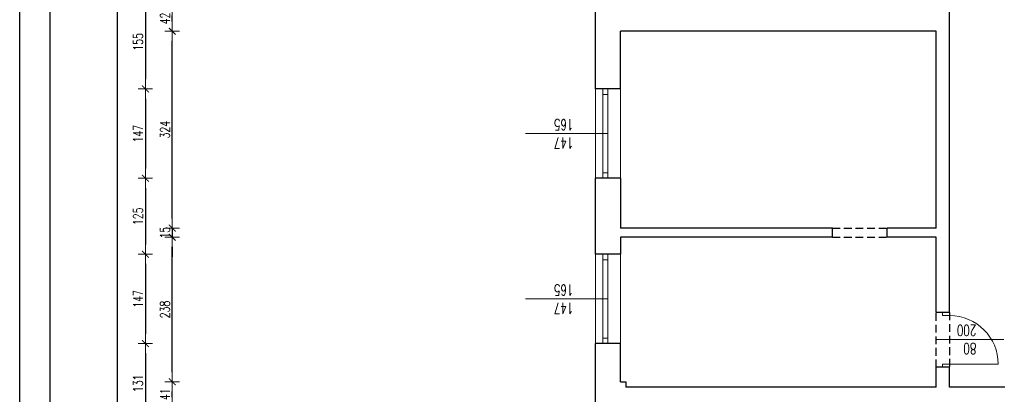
# Model space of a CAD drawing. Header units: millimetres. Extents: x -2948 to 78628, y 64669 to 215420.
# Tile 23 of 256: x 46691 to 48313, y 81781 to 82398. Entities that reach past the tile are written whole.
import ezdxf

# ---------------------------------------------------------------- set-up
doc = ezdxf.new("R2010")
doc.units = ezdxf.units.MM
doc.linetypes.add('HIDDEN', pattern=[9.525, 6.35, -3.175])
for name, color, linetype, lineweight in [('1_OPIS_OKNA', 60, 'Continuous', 13), ('OPIS', 2, 'Continuous', 13), ('POMOC', 1, 'Continuous', 13), ('STOLARKA', 3, 'Continuous', 13), ('WYMIAR', 5, 'Continuous', 13), ('ŚCIANY', 7, 'Continuous', 30)]:
    doc.layers.add(name, color=color, linetype=linetype, lineweight=lineweight)
doc.layers.add('FORMATKA', color=7, linetype='Continuous')
doc.layers.add('pomocnicza', color=4, linetype='Continuous')
doc.styles.add('style2', font='romans.shx', dxfattribs={"width": 0.7})
doc.dimstyles.new('100', dxfattribs={"dimscale": 80, "dimtxt": 0.2, "dimasz": 0.2, "dimexe": 1.25, "dimexo": 0.625, "dimgap": 0.05, "dimtad": 1, "dimdec": 0, "dimdsep": 46, "dimlunit": 6, "dimtxsty": 'style2', "dimblk1": 'TICK', "dimblk2": 'TICK', "dimsah": 1, "dimcen": 0.2, "dimse1": 1, "dimse2": 1, "dimclrd": 256, "dimclrt": 2, "dimadec": 0, "dimazin": 0, "dimtfac": 1, "dimtdec": 0, "dimtix": 1, "dimtmove": 1, "dimatfit": 0, "dimldrblk": 'DOTSMALL', "dimfxl": 1, "dimtolj": 1, "dimtzin": 0, "dimarcsym": 0})

# ---------------------------------------------------------------- blocks, each defined once
blk = doc.blocks.new('G$C88593572')
at = {"layer": 'STOLARKA', "ltscale": 2}
blk.add_line((-85, 22), (-85, 102), dxfattribs=at)
for points in [[(-90, 10), (-90, 22), (-85, 22), (-85, 10)], [(-5, 10), (-5, 22), (0, 22), (0, 10)]]:
    blk.add_lwpolyline(points, close=True, dxfattribs=at)
blk.add_arc((-85, 22), 80, 0, 90, dxfattribs=at)
blk = doc.blocks.new('TICK')
at = {"color": 5}
for p, q in [((-1, 0), (1, 0)), ((0, -0.75), (0, 0.75))]:
    blk.add_line(p, q, dxfattribs=at)
at = {"const_width": 0.1}
blk.add_lwpolyline([(-0.35, -0.35), (0.35, 0.35)], dxfattribs=at)
blk = doc.blocks.new('*D676')
at = {"layer": 'Defpoints', "color": 0, "ltscale": 2, "transparency": 16777216}
for p in [(47585.1, 82438.5), (46898.1, 82283.5), (47585.1, 82283.5)]:
    blk.add_point(p, dxfattribs=at)
at = {"layer": 'WYMIAR', "lineweight": -2, "ltscale": 2, "transparency": 16777216}
blk.add_line((46898.1, 82422.5), (46898.1, 82299.5), dxfattribs=at)
at = {"layer": 'WYMIAR', "lineweight": -2, "ltscale": 2, "transparency": 16777216, "xscale": 16, "yscale": 16, "zscale": 16}
for p, rotation in [((46898.1, 82438.5), 90), ((46898.1, 82283.5), 270)]:
    blk.add_blockref('TICK', p, dxfattribs=dict(at, rotation=rotation))
at = {"layer": 'WYMIAR', "color": 2, "ltscale": 2, "transparency": 16777216, "insert": (46886.1, 82361), "char_height": 16, "attachment_point": 5, "rotation": 90, "style": 'style2'}
blk.add_mtext('\\A1;155', dxfattribs=at)
blk = doc.blocks.new('_DotSmall')
at = {"layer": 'OPIS', "color": 0, "const_width": 0.5}
blk.add_lwpolyline([(-0.0625, 0, 1), (0.0625, 0, 1)], format="xyb", close=True, dxfattribs=at)
blk = doc.blocks.new('*D677')
at = {"layer": 'Defpoints', "color": 0, "ltscale": 2, "transparency": 16777216}
for p in [(47585.1, 82283.5), (46898.1, 82136.5), (47585.1, 82136.5)]:
    blk.add_point(p, dxfattribs=at)
at = {"layer": 'WYMIAR', "lineweight": -2, "ltscale": 2, "transparency": 16777216}
blk.add_line((46898.1, 82267.5), (46898.1, 82152.5), dxfattribs=at)
at = {"layer": 'WYMIAR', "lineweight": -2, "ltscale": 2, "transparency": 16777216, "xscale": 16, "yscale": 16, "zscale": 16}
for p, rotation in [((46898.1, 82283.5), 90), ((46898.1, 82136.5), 270)]:
    blk.add_blockref('TICK', p, dxfattribs=dict(at, rotation=rotation))
at = {"layer": 'WYMIAR', "color": 2, "ltscale": 2, "transparency": 16777216, "insert": (46886.1, 82210), "char_height": 16, "attachment_point": 5, "rotation": 90, "style": 'style2'}
blk.add_mtext('\\A1;147', dxfattribs=at)
blk = doc.blocks.new('*D678')
at = {"layer": 'Defpoints', "color": 0, "ltscale": 2, "transparency": 16777216}
for p in [(47585.1, 82136.5), (46898.1, 82011.5), (47582.1, 82011.5)]:
    blk.add_point(p, dxfattribs=at)
at = {"layer": 'WYMIAR', "lineweight": -2, "ltscale": 2, "transparency": 16777216}
blk.add_line((46898.1, 82120.5), (46898.1, 82027.5), dxfattribs=at)
at = {"layer": 'WYMIAR', "lineweight": -2, "ltscale": 2, "transparency": 16777216, "xscale": 16, "yscale": 16, "zscale": 16}
for p, rotation in [((46898.1, 82136.5), 90), ((46898.1, 82011.5), 270)]:
    blk.add_blockref('TICK', p, dxfattribs=dict(at, rotation=rotation))
at = {"layer": 'WYMIAR', "color": 2, "ltscale": 2, "transparency": 16777216, "insert": (46886.1, 82074), "char_height": 16, "attachment_point": 5, "rotation": 90, "style": 'style2'}
blk.add_mtext('\\A1;125', dxfattribs=at)
blk = doc.blocks.new('*D679')
at = {"layer": 'Defpoints', "color": 0, "ltscale": 2, "transparency": 16777216}
for p in [(47582.1, 82011.5), (46898.1, 81864.5), (47577.8, 81864.5)]:
    blk.add_point(p, dxfattribs=at)
at = {"layer": 'WYMIAR', "lineweight": -2, "ltscale": 2, "transparency": 16777216}
blk.add_line((46898.1, 81995.5), (46898.1, 81880.5), dxfattribs=at)
at = {"layer": 'WYMIAR', "lineweight": -2, "ltscale": 2, "transparency": 16777216, "xscale": 16, "yscale": 16, "zscale": 16}
for p, rotation in [((46898.1, 82011.5), 90), ((46898.1, 81864.5), 270)]:
    blk.add_blockref('TICK', p, dxfattribs=dict(at, rotation=rotation))
at = {"layer": 'WYMIAR', "color": 2, "ltscale": 2, "transparency": 16777216, "insert": (46886.1, 81938), "char_height": 16, "attachment_point": 5, "rotation": 90, "style": 'style2'}
blk.add_mtext('\\A1;147', dxfattribs=at)
blk = doc.blocks.new('*D738')
at = {"layer": 'Defpoints', "color": 0, "ltscale": 2, "transparency": 16777216}
for p in [(47577.8, 81864.5), (46898.1, 81733.5), (47557.7, 81733.5)]:
    blk.add_point(p, dxfattribs=at)
at = {"layer": 'WYMIAR', "lineweight": -2, "ltscale": 2, "transparency": 16777216}
blk.add_line((46898.1, 81848.5), (46898.1, 81749.5), dxfattribs=at)
at = {"layer": 'WYMIAR', "lineweight": -2, "ltscale": 2, "transparency": 16777216, "xscale": 16, "yscale": 16, "zscale": 16}
for p, rotation in [((46898.1, 81864.5), 90), ((46898.1, 81733.5), 270)]:
    blk.add_blockref('TICK', p, dxfattribs=dict(at, rotation=rotation))
at = {"layer": 'WYMIAR', "color": 2, "ltscale": 2, "transparency": 16777216, "insert": (46886.1, 81799), "char_height": 16, "attachment_point": 5, "rotation": 90, "style": 'style2'}
blk.add_mtext('\\A1;131', dxfattribs=at)
blk = doc.blocks.new('*D970')
at = {"layer": 'Defpoints', "color": 0, "ltscale": 2, "transparency": 16777216}
for p in [(47585.1, 82438.5), (46898.1, 82283.5), (47585.1, 82283.5)]:
    blk.add_point(p, dxfattribs=at)
at = {"layer": 'WYMIAR', "lineweight": -2, "ltscale": 2, "transparency": 16777216}
blk.add_line((46898.1, 82422.5), (46898.1, 82299.5), dxfattribs=at)
at = {"layer": 'WYMIAR', "lineweight": -2, "ltscale": 2, "transparency": 16777216, "xscale": 16, "yscale": 16, "zscale": 16}
for p, rotation in [((46898.1, 82438.5), 90), ((46898.1, 82283.5), 270)]:
    blk.add_blockref('TICK', p, dxfattribs=dict(at, rotation=rotation))
at = {"layer": 'WYMIAR', "color": 2, "ltscale": 2, "transparency": 16777216, "insert": (46886.1, 82361), "char_height": 16, "attachment_point": 5, "rotation": 90, "style": 'style2'}
blk.add_mtext('\\A1;155', dxfattribs=at)
blk = doc.blocks.new('*D971')
at = {"layer": 'Defpoints', "color": 0, "ltscale": 2, "transparency": 16777216}
for p in [(47585.1, 82283.5), (46898.1, 82136.5), (47585.1, 82136.5)]:
    blk.add_point(p, dxfattribs=at)
at = {"layer": 'WYMIAR', "lineweight": -2, "ltscale": 2, "transparency": 16777216}
blk.add_line((46898.1, 82267.5), (46898.1, 82152.5), dxfattribs=at)
at = {"layer": 'WYMIAR', "lineweight": -2, "ltscale": 2, "transparency": 16777216, "xscale": 16, "yscale": 16, "zscale": 16}
for p, rotation in [((46898.1, 82283.5), 90), ((46898.1, 82136.5), 270)]:
    blk.add_blockref('TICK', p, dxfattribs=dict(at, rotation=rotation))
at = {"layer": 'WYMIAR', "color": 2, "ltscale": 2, "transparency": 16777216, "insert": (46886.1, 82210), "char_height": 16, "attachment_point": 5, "rotation": 90, "style": 'style2'}
blk.add_mtext('\\A1;147', dxfattribs=at)
blk = doc.blocks.new('*D972')
at = {"layer": 'Defpoints', "color": 0, "ltscale": 2, "transparency": 16777216}
for p in [(47585.1, 82136.5), (46898.1, 82011.5), (47582.1, 82011.5)]:
    blk.add_point(p, dxfattribs=at)
at = {"layer": 'WYMIAR', "lineweight": -2, "ltscale": 2, "transparency": 16777216}
blk.add_line((46898.1, 82120.5), (46898.1, 82027.5), dxfattribs=at)
at = {"layer": 'WYMIAR', "lineweight": -2, "ltscale": 2, "transparency": 16777216, "xscale": 16, "yscale": 16, "zscale": 16}
for p, rotation in [((46898.1, 82136.5), 90), ((46898.1, 82011.5), 270)]:
    blk.add_blockref('TICK', p, dxfattribs=dict(at, rotation=rotation))
at = {"layer": 'WYMIAR', "color": 2, "ltscale": 2, "transparency": 16777216, "insert": (46886.1, 82074), "char_height": 16, "attachment_point": 5, "rotation": 90, "style": 'style2'}
blk.add_mtext('\\A1;125', dxfattribs=at)
blk = doc.blocks.new('*D973')
at = {"layer": 'Defpoints', "color": 0, "ltscale": 2, "transparency": 16777216}
for p in [(47582.1, 82011.5), (46898.1, 81864.5), (47577.8, 81864.5)]:
    blk.add_point(p, dxfattribs=at)
at = {"layer": 'WYMIAR', "lineweight": -2, "ltscale": 2, "transparency": 16777216}
blk.add_line((46898.1, 81995.5), (46898.1, 81880.5), dxfattribs=at)
at = {"layer": 'WYMIAR', "lineweight": -2, "ltscale": 2, "transparency": 16777216, "xscale": 16, "yscale": 16, "zscale": 16}
for p, rotation in [((46898.1, 82011.5), 90), ((46898.1, 81864.5), 270)]:
    blk.add_blockref('TICK', p, dxfattribs=dict(at, rotation=rotation))
at = {"layer": 'WYMIAR', "color": 2, "ltscale": 2, "transparency": 16777216, "insert": (46886.1, 81938), "char_height": 16, "attachment_point": 5, "rotation": 90, "style": 'style2'}
blk.add_mtext('\\A1;147', dxfattribs=at)
blk = doc.blocks.new('*D974')
at = {"layer": 'Defpoints', "color": 0, "ltscale": 2, "transparency": 16777216}
for p in [(47577.8, 81864.5), (46898.1, 81733.5), (47557.7, 81733.5)]:
    blk.add_point(p, dxfattribs=at)
at = {"layer": 'WYMIAR', "lineweight": -2, "ltscale": 2, "transparency": 16777216}
blk.add_line((46898.1, 81848.5), (46898.1, 81749.5), dxfattribs=at)
at = {"layer": 'WYMIAR', "lineweight": -2, "ltscale": 2, "transparency": 16777216, "xscale": 16, "yscale": 16, "zscale": 16}
for p, rotation in [((46898.1, 81864.5), 90), ((46898.1, 81733.5), 270)]:
    blk.add_blockref('TICK', p, dxfattribs=dict(at, rotation=rotation))
at = {"layer": 'WYMIAR', "color": 2, "ltscale": 2, "transparency": 16777216, "insert": (46886.1, 81799), "char_height": 16, "attachment_point": 5, "rotation": 90, "style": 'style2'}
blk.add_mtext('\\A1;131', dxfattribs=at)
blk = doc.blocks.new('*D1005')
at = {"layer": 'Defpoints', "color": 0, "ltscale": 2, "transparency": 16777216}
for p in [(46852.4, 83010.5), (47594.4, 83010.5), (47594.4, 73343.5)]:
    blk.add_point(p, dxfattribs=at)
at = {"layer": 'WYMIAR', "lineweight": -2, "ltscale": 2, "transparency": 16777216}
blk.add_line((46852.4, 73359.5), (46852.4, 82994.5), dxfattribs=at)
at = {"layer": 'WYMIAR', "lineweight": -2, "ltscale": 2, "transparency": 16777216, "xscale": 16, "yscale": 16, "zscale": 16}
for p, rotation in [((46852.4, 83010.5), 90.00020786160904), ((46852.4, 73343.5), 270.0002078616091)]:
    blk.add_blockref('TICK', p, dxfattribs=dict(at, rotation=rotation))
at = {"layer": 'WYMIAR', "color": 2, "ltscale": 2, "transparency": 16777216, "insert": (46839.9, 78177), "char_height": 16, "attachment_point": 5, "rotation": 90.0002, "style": 'style2'}
blk.add_mtext('\\A1;9\xa0667', dxfattribs=at)
blk = doc.blocks.new('*D1068')
at = {"layer": 'Defpoints', "color": 0, "ltscale": 2, "transparency": 16777216}
for p in [(46942.4, 81801.5), (47680.6, 81801.5), (47680.6, 81760.5)]:
    blk.add_point(p, dxfattribs=at)
at = {"layer": 'WYMIAR', "lineweight": -2, "ltscale": 2, "transparency": 16777216}
blk.add_line((46942.4, 81776.5), (46942.4, 81785.5), dxfattribs=at)
at = {"layer": 'WYMIAR', "lineweight": -2, "ltscale": 2, "transparency": 16777216, "xscale": 16, "yscale": 16, "zscale": 16}
for p, rotation in [((46942.4, 81801.5), 90), ((46942.4, 81760.5), 270)]:
    blk.add_blockref('TICK', p, dxfattribs=dict(at, rotation=rotation))
at = {"layer": 'WYMIAR', "color": 2, "ltscale": 2, "transparency": 16777216, "insert": (46930.4, 81781), "char_height": 16, "attachment_point": 5, "rotation": 90, "style": 'style2'}
blk.add_mtext('\\A1;41', dxfattribs=at)
blk = doc.blocks.new('*D1069')
at = {"layer": 'Defpoints', "color": 0, "ltscale": 2, "transparency": 16777216}
for p in [(46942.4, 82039.5), (47679.2, 82039.5), (47679.2, 81801.5)]:
    blk.add_point(p, dxfattribs=at)
at = {"layer": 'WYMIAR', "lineweight": -2, "ltscale": 2, "transparency": 16777216}
blk.add_line((46942.4, 81817.5), (46942.4, 82023.5), dxfattribs=at)
at = {"layer": 'WYMIAR', "lineweight": -2, "ltscale": 2, "transparency": 16777216, "xscale": 16, "yscale": 16, "zscale": 16}
for p, rotation in [((46942.4, 82039.5), 90), ((46942.4, 81801.5), 270)]:
    blk.add_blockref('TICK', p, dxfattribs=dict(at, rotation=rotation))
at = {"layer": 'WYMIAR', "color": 2, "ltscale": 2, "transparency": 16777216, "insert": (46930.4, 81920.5), "char_height": 16, "attachment_point": 5, "rotation": 90, "style": 'style2'}
blk.add_mtext('\\A1;238', dxfattribs=at)
blk = doc.blocks.new('*D1070')
at = {"layer": 'Defpoints', "color": 0, "ltscale": 2, "transparency": 16777216}
for p in [(47680.6, 82054.5), (46942.4, 82039.5), (47680.6, 82039.5)]:
    blk.add_point(p, dxfattribs=at)
at = {"layer": 'WYMIAR', "lineweight": -2, "ltscale": 2, "transparency": 16777216}
for p, q in [((46942.4, 82070.5), (46942.4, 82086.5)), ((46942.4, 82054.5), (46942.4, 82039.5)), ((46942.4, 82023.5), (46942.4, 82007.5))]:
    blk.add_line(p, q, dxfattribs=at)
at = {"layer": 'WYMIAR', "lineweight": -2, "ltscale": 2, "transparency": 16777216, "xscale": 16, "yscale": 16, "zscale": 16}
for p, rotation in [((46942.4, 82054.5), 270), ((46942.4, 82039.5), 90)]:
    blk.add_blockref('TICK', p, dxfattribs=dict(at, rotation=rotation))
at = {"layer": 'WYMIAR', "color": 2, "ltscale": 2, "transparency": 16777216, "insert": (46930.4, 82047), "char_height": 16, "attachment_point": 5, "rotation": 90, "style": 'style2'}
blk.add_mtext('\\A1;15', dxfattribs=at)
blk = doc.blocks.new('*D1071')
at = {"layer": 'Defpoints', "color": 0, "ltscale": 2, "transparency": 16777216}
for p in [(46942.4, 82378.5), (47680.6, 82378.5), (47680.6, 82054.5)]:
    blk.add_point(p, dxfattribs=at)
at = {"layer": 'WYMIAR', "lineweight": -2, "ltscale": 2, "transparency": 16777216}
blk.add_line((46942.4, 82070.5), (46942.4, 82362.5), dxfattribs=at)
at = {"layer": 'WYMIAR', "lineweight": -2, "ltscale": 2, "transparency": 16777216, "xscale": 16, "yscale": 16, "zscale": 16}
for p, rotation in [((46942.4, 82378.5), 90), ((46942.4, 82054.5), 270)]:
    blk.add_blockref('TICK', p, dxfattribs=dict(at, rotation=rotation))
at = {"layer": 'WYMIAR', "color": 2, "ltscale": 2, "transparency": 16777216, "insert": (46930.4, 82216.5), "char_height": 16, "attachment_point": 5, "rotation": 90, "style": 'style2'}
blk.add_mtext('\\A1;324', dxfattribs=at)
blk = doc.blocks.new('*D1072')
at = {"layer": 'Defpoints', "color": 0, "ltscale": 2, "transparency": 16777216}
for p in [(46942.4, 82420.5), (47680.6, 82420.5), (47680.6, 82378.5)]:
    blk.add_point(p, dxfattribs=at)
at = {"layer": 'WYMIAR', "lineweight": -2, "ltscale": 2, "transparency": 16777216}
blk.add_line((46942.4, 82394.5), (46942.4, 82404.5), dxfattribs=at)
at = {"layer": 'WYMIAR', "lineweight": -2, "ltscale": 2, "transparency": 16777216, "xscale": 16, "yscale": 16, "zscale": 16}
for p, rotation in [((46942.4, 82420.5), 90), ((46942.4, 82378.5), 270)]:
    blk.add_blockref('TICK', p, dxfattribs=dict(at, rotation=rotation))
at = {"layer": 'WYMIAR', "color": 2, "ltscale": 2, "transparency": 16777216, "insert": (46930.4, 82399.5), "char_height": 16, "attachment_point": 5, "rotation": 90, "style": 'style2'}
blk.add_mtext('\\A1;42', dxfattribs=at)

msp = doc.modelspace()

# ---------------------------------------------------------------- linework, layer by layer
at = {"layer": '1_OPIS_OKNA'}
for p, q in [((47659.6, 82210), (47524, 82210)), ((47659.6, 81938), (47524, 81938))]:
    msp.add_line(p, q, dxfattribs=at)
at = {"layer": 'FORMATKA', "ltscale": 2}
for points in [[(49661.2, 83447.1), (49661.2, 72947.1), (46691.2, 72947.1), (46691.2, 83447.1)], [(46741.2, 72997.1), (46741.2, 83392.1), (49611.2, 83392.1), (49611.2, 72997.1)]]:
    msp.add_lwpolyline(points, close=True, dxfattribs=at)
at = {"layer": 'POMOC'}
for p, q in [((47639.6, 82136.5), (47639.6, 82283.5)), ((47651.6, 82137.5), (47651.6, 82283.5)), ((47651.6, 82137.5), (47651.6, 82283.5)), ((47680.6, 82283.5), (47680.6, 82136.5)), ((47639.6, 81864.5), (47639.6, 82011.5)), ((47651.6, 81865.5), (47651.6, 82010.5)), ((47651.6, 81865.5), (47651.6, 82010.5)), ((47680.6, 82011.5), (47680.6, 81864.5)), ((48311.7, 81871.3), (48200.6, 81871.3))]:
    msp.add_line(p, q, dxfattribs=at)
at = {"layer": 'pomocnicza', "linetype": 'HIDDEN', "ltscale": 2}
for p, q in [((48029.6, 82054.5), (48119.6, 82054.5)), ((48029.6, 82039.5), (48119.6, 82039.5)), ((48200.6, 81825.5), (48200.6, 81915.5)), ((48222.6, 81915.5), (48222.6, 81825.5))]:
    msp.add_line(p, q, dxfattribs=at)
at = {"layer": 'STOLARKA'}
for p, q in [((47651.6, 82136.5), (47651.6, 82283.5)), ((47651.6, 82274.5), (47659.6, 82274.5)), ((47659.6, 82136.5), (47659.6, 82283.5)), ((47651.6, 82145.5), (47659.6, 82145.5)), ((47651.6, 81865.5), (47651.6, 82010.5)), ((47651.6, 82002.5), (47659.6, 82002.5)), ((47659.6, 81865.5), (47659.6, 82010.5)), ((47651.6, 81873.5), (47659.6, 81873.5))]:
    msp.add_line(p, q, dxfattribs=at)
at = {"layer": 'ŚCIANY', "ltscale": 2}
for p, q in [((48222.6, 81915.5), (48222.6, 82481.5)), ((47639.6, 82283.5), (47639.6, 82438.5)), ((48200.6, 82378.5), (47680.6, 82378.5)), ((47680.6, 82283.5), (47680.6, 82378.5)), ((48200.6, 82054.5), (48200.6, 82378.5)), ((48200.6, 82054.5), (48200.6, 82378.5)), ((48222.6, 81915.5), (48222.6, 82378.5)), ((47680.6, 82283.5), (47639.6, 82283.5)), ((47680.6, 82136.5), (47639.6, 82136.5)), ((47639.6, 82011.5), (47639.6, 82136.5)), ((47680.6, 82136.5), (47680.6, 82054.5)), ((48029.6, 82054.5), (47680.6, 82054.5)), ((48029.6, 82039.5), (48029.6, 82054.5)), ((48119.6, 82039.5), (48119.6, 82054.5)), ((48200.6, 82054.5), (48119.6, 82054.5)), ((47680.6, 82039.5), (47680.6, 82011.5)), ((48029.6, 82039.5), (47680.6, 82039.5)), ((48200.6, 82039.5), (48119.6, 82039.5)), ((48200.6, 81915.5), (48200.6, 82039.5)), ((47680.6, 82011.5), (47639.6, 82011.5)), ((48222.6, 81915.5), (48200.6, 81915.5)), ((47639.6, 81733.5), (47639.6, 81864.5)), ((47680.6, 81864.5), (47639.6, 81864.5)), ((47680.6, 81801.5), (47680.6, 81864.5)), ((48222.6, 81825.5), (48200.6, 81825.5)), ((48200.6, 81792.5), (48200.6, 81825.5)), ((48222.6, 81792.5), (48222.6, 81825.5)), ((47680.6, 81801.5), (47689.6, 81801.5)), ((47689.6, 81801.5), (47689.6, 81792.5)), ((48200.6, 81792.5), (47689.6, 81792.5)), ((48313.6, 81792.5), (48222.6, 81792.5))]:
    msp.add_line(p, q, dxfattribs=at)

# ---------------------------------------------------------------- block references
at = {"layer": 'STOLARKA', "ltscale": 2, "xscale": -1, "rotation": 270}
msp.add_blockref('G$C88593572', (48200.6, 81915.5), dxfattribs=at)

# ---------------------------------------------------------------- texts
at = {"layer": '1_OPIS_OKNA', "ltscale": 0.2, "char_height": 18, "width": 280.137, "attachment_point": 1, "rotation": 179.9915, "style": 'style2'}
for insert in [(47603.2, 82185.7), (47603.2, 81913.7)]:
    msp.add_mtext('147\\P165', dxfattribs=dict(at, insert=insert))
at = {"layer": 'OPIS', "linetype": 'Continuous', "ltscale": 0.2, "insert": (48266.8, 81847.1), "char_height": 18, "width": 280.137, "attachment_point": 1, "rotation": 179.9915, "style": 'style2'}
msp.add_mtext('80\\P200', dxfattribs=at)

# ---------------------------------------------------------------- dimensions: what is measured, and where the dimension line sits
at = {"layer": 'WYMIAR', "ltscale": 2}
dim = msp.add_linear_dim(base=(46852.4, 83010.5), p1=(47594.4, 73343.5), p2=(47594.4, 83010.5), angle=90.0002, dimstyle='100', dxfattribs=at)
dim.commit()
dim.dimension.update_dxf_attribs({"geometry": '*D1005', "text_midpoint": (46851.9, 78177), "dimtype": 161})
for base, p1, p2, picture, middle in [((46898.1, 82283.5), (47585.1, 82438.5), (47585.1, 82283.5), '*D676', (46886.1, 82361)), ((46898.1, 82283.5), (47585.1, 82438.5), (47585.1, 82283.5), '*D970', (46886.1, 82361)), ((46942.4, 82420.5), (47680.6, 82378.5), (47680.6, 82420.5), '*D1072', (46930.4, 82399.5)), ((46942.4, 82378.5), (47680.6, 82054.5), (47680.6, 82378.5), '*D1071', (46930.4, 82216.5)), ((46898.1, 82136.5), (47585.1, 82283.5), (47585.1, 82136.5), '*D677', (46886.1, 82210)), ((46898.1, 82136.5), (47585.1, 82283.5), (47585.1, 82136.5), '*D971', (46886.1, 82210)), ((46898.1, 82011.5), (47585.1, 82136.5), (47582.1, 82011.5), '*D678', (46886.1, 82074)), ((46898.1, 82011.5), (47585.1, 82136.5), (47582.1, 82011.5), '*D972', (46886.1, 82074)), ((46942.4, 82039.5), (47680.6, 82054.5), (47680.6, 82039.5), '*D1070', (46930.4, 82047)), ((46942.4, 82039.5), (47679.2, 81801.5), (47679.2, 82039.5), '*D1069', (46930.4, 81920.5)), ((46898.1, 81864.5), (47582.1, 82011.5), (47577.8, 81864.5), '*D679', (46886.1, 81938)), ((46898.1, 81864.5), (47582.1, 82011.5), (47577.8, 81864.5), '*D973', (46886.1, 81938)), ((46898.1, 81733.5), (47577.8, 81864.5), (47557.7, 81733.5), '*D738', (46886.1, 81799)), ((46898.1, 81733.5), (47577.8, 81864.5), (47557.7, 81733.5), '*D974', (46886.1, 81799)), ((46942.4, 81801.5), (47680.6, 81760.5), (47680.6, 81801.5), '*D1068', (46930.4, 81781))]:
    dim = msp.add_linear_dim(base=base, p1=p1, p2=p2, angle=90, dimstyle='100', dxfattribs=at)
    dim.commit()
    dim.dimension.update_dxf_attribs({"geometry": picture, "text_midpoint": middle})

doc.saveas('drawing.dxf')
